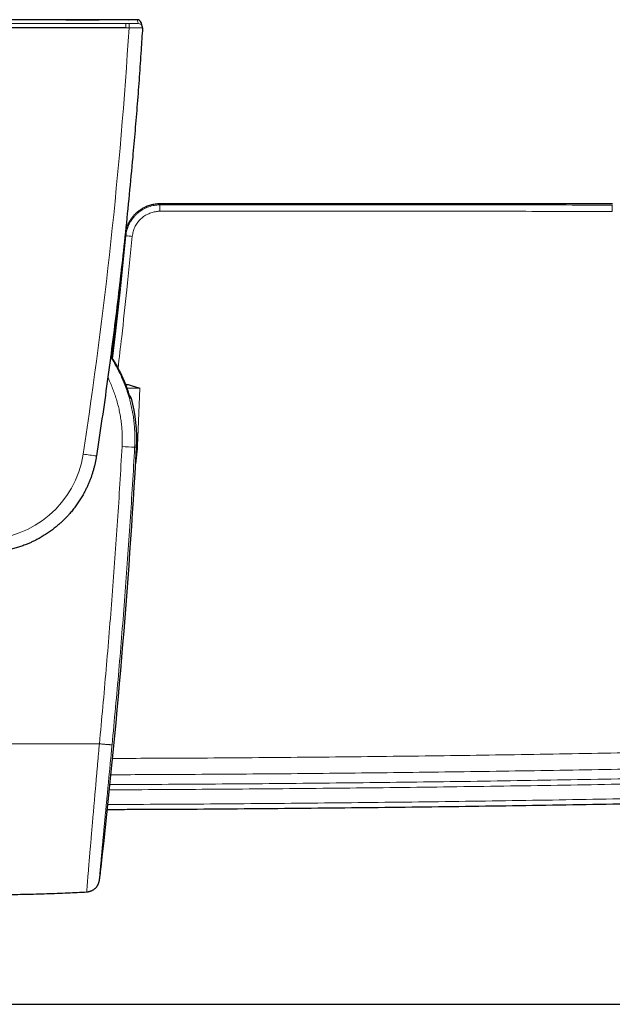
# Model space of a CAD drawing. Header units: millimetres. Extents: x 8 to 1162, y 12 to 2222.
# Tile 17 of 55: x 621 to 692, y 976 to 1094. Entities that reach past the tile are written whole.
import ezdxf

# ---------------------------------------------------------------- set-up
doc = ezdxf.new("R2010")
doc.units = ezdxf.units.MM

msp = doc.modelspace()

# ---------------------------------------------------------------- linework, layer by layer
at = {"color": 7, "linetype": 'Continuous', "lineweight": 30}
for p, q in [((634.32, 1093.82), (634.34, 1093.82)), ((623.01, 1092.85), (617.1, 1092.85)), ((634.03, 1092.86), (623.01, 1092.85)), ((636, 1093.03), (635.85, 1093.47)), ((634.1, 1049.9), (634.11, 1049.85)), ((634.1, 1049.89), (634.1, 1049.89)), ((634.7, 1048.66), (634.7, 1048.66)), ((597.79, 976.35), (713.1, 976.35))]:
    msp.add_line(p, q, dxfattribs=at)
at = {"color": 8, "linetype": 'Continuous', "lineweight": 0}
for p, q in [((634.43, 1092.86), (634.03, 1092.86)), ((635.72, 1049.85), (635.43, 1042.97)), ((635.09, 1042.82), (635.32, 1042.81)), ((635.33, 1042.97), (635.43, 1042.97))]:
    msp.add_line(p, q, dxfattribs=at)
at = {"color": 8, "linetype": 'Continuous', "lineweight": 0, "flags": 128}
for points in [[(635.53, 1093.37), (635.5, 1093.46), (635.47, 1093.54), (635.43, 1093.68), (635.38, 1093.81)], [(634.03, 1093.36), (634.13, 1093.36), (634.23, 1093.36), (634.33, 1093.36), (634.43, 1093.36)], [(634.43, 1092.86), (634.43, 1092.94), (634.43, 1093.01), (634.43, 1093.09), (634.43, 1093.15), (634.43, 1093.21), (634.43, 1093.26), (634.43, 1093.31), (634.43, 1093.34), (634.43, 1093.36), (634.43, 1093.36)], [(634.49, 1048.74), (634.49, 1048.74), (634.52, 1048.66)]]:
    msp.add_lwpolyline(points, dxfattribs=at)
at = {"color": 7, "linetype": 'Continuous', "lineweight": 30}
for centre, radius, start, end in [((635.38, 1093.31), 0.5, 18.7319, 90.0216), ((635.38, 1093.31), 0.5, 18.7324, 56.6126), ((635.53, 1092.87), 0.5, 356.4323, 18.6926), ((635.53, 1092.87), 0.5, 356.4323, 18.7106), ((617.1, 1043.83), 18.05, 19.6459, 33.0472), ((634.21, 1048.53), 0.5, 15.3849, 67.6866), ((617.1, 1043.83), 18.25, 356.7926, 15.3552), ((-247.85, 1092.3), 884.56, 353.53821, 356.79257)]:
    msp.add_arc(centre, radius, start, end, dxfattribs=at)
at = {"color": 8, "linetype": 'Continuous', "lineweight": 0}
for centre, radius, start, end in [((65.74, 1128.38), 569.79, 351.2796, 356.4254), ((635.53, 1092.87), 0.5, 18.6933, 90.0218), ((767.73, 1071.09), 129.62, 179.722, 180.0574), ((728.39, 1071.08), 36.32, 179.0077, 180.205), ((633.04, 1051.67), 16.4, 83.7967, 86.4799), ((633.93, 1050.29), 0.0619, 31.8122, 93.7886), ((617.1, 1043.81), 11.99, 188.7204, 351.2796), ((635.94, 1084.8), 43.37, 260.7206, 262.8317), ((638.68, 1127.62), 84.88, 266.5597, 267.5782)]:
    msp.add_arc(centre, radius, start, end, dxfattribs=at)
at = {"color": 7, "linetype": 'Continuous', "lineweight": 30}
for points, knots in [([(634.34, 1093.82), (633.08, 1093.82), (630.55, 1093.82), (626.77, 1093.82), (622.98, 1093.82), (619.65, 1093.82), (616.77, 1093.82), (614.35, 1093.82), (611.94, 1093.82), (609.52, 1093.82), (607.1, 1093.82), (604.69, 1093.82), (602.27, 1093.82), (600.66, 1093.82), (599.86, 1093.82)], [0, 0, 0, 0, 0.109831, 0.219669, 0.329528, 0.439395, 0.509466, 0.579539, 0.649617, 0.719697, 0.78977, 0.859843, 0.92992, 1, 1, 1, 1]), ([(626.86, 1093.82), (626.93, 1093.82), (627.82, 1093.82), (629.15, 1093.82), (630.4, 1093.82), (630.85, 1093.82)], [0, 0, 0, 0, 0.058573, 0.663876, 1, 1, 1, 1]), ([(635.24, 1093.82), (635.24, 1093.82), (635.21, 1093.82), (635.12, 1093.82), (634.98, 1093.82), (634.83, 1093.82), (634.66, 1093.82), (634.49, 1093.82), (634.39, 1093.82), (634.34, 1093.82)], [0, 0, 0, 0, 0.027637, 0.206812, 0.378889, 0.550917, 0.713081, 0.875229, 1, 1, 1, 1]), ([(635.47, 1093.8), (635.47, 1093.8), (635.46, 1093.81), (635.44, 1093.81), (635.43, 1093.81), (635.41, 1093.81), (635.4, 1093.81), (635.38, 1093.81), (635.35, 1093.81), (635.31, 1093.81), (635.28, 1093.82), (635.26, 1093.82), (635.25, 1093.82)], [0, 0, 0, 0, 0.016057, 0.063262, 0.112954, 0.170381, 0.245489, 0.355849, 0.558985, 0.757186, 0.945559, 1, 1, 1, 1]), ([(636.03, 1092.84), (635.97, 1091.95), (635.85, 1090), (635.64, 1086.99), (635.4, 1083.8), (635.14, 1080.61), (634.82, 1076.99), (634.44, 1072.95), (633.99, 1068.48), (633.5, 1064.02), (632.98, 1059.57), (632.42, 1055.11), (631.83, 1050.66), (631.2, 1046.21), (630.75, 1043.25), (630.53, 1041.77)], [0, 0, 0, 0, 0.051912, 0.114183, 0.176455, 0.238734, 0.301013, 0.388342, 0.475674, 0.563005, 0.650334, 0.737749, 0.825167, 0.912585, 1, 1, 1, 1]), ([(638.11, 1071.85), (638.01, 1071.85), (637.82, 1071.84), (637.53, 1071.81), (637.25, 1071.76), (636.98, 1071.69), (636.71, 1071.61), (636.41, 1071.49), (636.08, 1071.33), (635.73, 1071.12), (635.42, 1070.89), (635.13, 1070.63), (634.87, 1070.34), (634.64, 1070.04), (634.43, 1069.72), (634.27, 1069.4), (634.13, 1069.06), (634.04, 1068.79), (634.01, 1068.63), (634, 1068.58)], [0, 0, 0, 0, 0.051091, 0.10184, 0.152228, 0.20222, 0.251772, 0.300837, 0.373402, 0.444621, 0.51439, 0.582849, 0.650914, 0.71824, 0.784305, 0.848778, 0.912484, 0.975403, 1, 1, 1, 1]), ([(692.09, 1071.84), (691.03, 1071.84), (688.94, 1071.84), (685.82, 1071.84), (682.74, 1071.84), (679.7, 1071.84), (676.69, 1071.84), (673.77, 1071.85), (670.95, 1071.85), (668.22, 1071.85), (665.51, 1071.85), (662.84, 1071.85), (660.21, 1071.85), (657.6, 1071.85), (655.03, 1071.85), (652.5, 1071.85), (649.99, 1071.85), (647.53, 1071.85), (645.12, 1071.85), (642.76, 1071.85), (640.42, 1071.85), (638.88, 1071.85), (638.11, 1071.85)], [0, 0, 0, 0, 0.058461, 0.116237, 0.173331, 0.229741, 0.285467, 0.34051, 0.391782, 0.442447, 0.492504, 0.541955, 0.590798, 0.639035, 0.686664, 0.733687, 0.780102, 0.825911, 0.870311, 0.914126, 0.957356, 1, 1, 1, 1]), ([(633.42, 1063.4), (633.39, 1063.1), (633.17, 1060.94), (632.81, 1057.66), (632.47, 1054.67), (632.34, 1053.54)], [0, 0, 0, 0, 0.092182, 0.654373, 1, 1, 1, 1]), ([(632.23, 1053.71), (632.35, 1053.52), (632.62, 1053.11), (632.99, 1052.47), (633.35, 1051.77), (633.68, 1051.06), (633.88, 1050.57), (633.98, 1050.33)], [0, 0, 0, 0, 0.1763459, 0.3797883, 0.5862098, 0.7926317, 1, 1, 1, 1]), ([(633.73, 1050.82), (633.63, 1051.04), (633.43, 1051.5), (633.09, 1052.17), (632.73, 1052.83), (632.44, 1053.32), (632.26, 1053.59), (632.22, 1053.65)], [0, 0, 0, 0, 0.232554, 0.466114, 0.699675, 0.93659, 1, 1, 1, 1]), ([(634.29, 1049.32), (634.28, 1049.36), (634.25, 1049.45), (634.19, 1049.62), (634.11, 1049.83), (634.03, 1050.04), (633.94, 1050.28), (633.84, 1050.54), (633.76, 1050.72), (633.73, 1050.82)], [0, 0, 0, 0, 0.093883, 0.230611, 0.37402, 0.517846, 0.6613, 0.830642, 1, 1, 1, 1]), ([(633.93, 1050.33), (634.01, 1050.32), (634.18, 1050.31), (634.42, 1050.26), (634.68, 1050.19), (634.93, 1050.12), (635.28, 1050.01), (635.54, 1049.92), (635.72, 1049.85), (635.72, 1049.85)], [0, 0, 0, 0, 0.13144, 0.268873, 0.406335, 0.552902, 0.699484, 0.9932, 1, 1, 1, 1]), ([(633.98, 1050.33), (634.01, 1050.25), (634.07, 1050.09), (634.16, 1049.86), (634.23, 1049.64), (634.3, 1049.43), (634.36, 1049.26), (634.4, 1049.16), (634.41, 1049.12)], [0, 0, 0, 0, 0.173081, 0.346652, 0.519673, 0.691701, 0.864292, 1, 1, 1, 1]), ([(634.49, 1048.74), (634.49, 1048.74), (634.48, 1048.74), (634.48, 1048.75), (634.47, 1048.77), (634.46, 1048.8), (634.45, 1048.83), (634.44, 1048.88), (634.42, 1048.94), (634.39, 1049.01), (634.37, 1049.08), (634.34, 1049.17), (634.32, 1049.25), (634.3, 1049.3), (634.29, 1049.32)], [0, 0, 0, 0, 0.049732, 0.11113, 0.18325, 0.261371, 0.346151, 0.437055, 0.532277, 0.63053, 0.730869, 0.832568, 0.935034, 1, 1, 1, 1]), ([(634.46, 1048.96), (634.46, 1048.97), (634.45, 1049), (634.43, 1049.06), (634.41, 1049.1), (634.41, 1049.13)], [0, 0, 0, 0, 0.202978, 0.647472, 1, 1, 1, 1]), ([(630.53, 1041.77), (630.51, 1041.64), (630.47, 1041.37), (630.39, 1040.98), (630.3, 1040.59), (630.2, 1040.2), (630.08, 1039.81), (629.96, 1039.42), (629.82, 1039.04), (629.67, 1038.66), (629.5, 1038.27), (629.32, 1037.89), (629.13, 1037.51), (628.91, 1037.1), (628.64, 1036.65), (628.33, 1036.16), (627.99, 1035.69), (627.63, 1035.23), (627.29, 1034.83), (626.97, 1034.48), (626.67, 1034.18), (626.36, 1033.88), (626.01, 1033.57), (625.61, 1033.23), (625.16, 1032.88), (624.68, 1032.55), (624.19, 1032.23), (623.73, 1031.96), (623.31, 1031.74), (622.94, 1031.55), (622.55, 1031.38), (622.11, 1031.19), (621.62, 1031.01), (621.08, 1030.83), (620.52, 1030.67), (619.95, 1030.54), (619.39, 1030.43), (618.82, 1030.34), (618.26, 1030.28), (617.69, 1030.25), (617.17, 1030.23), (616.69, 1030.24), (616.26, 1030.26), (615.83, 1030.29), (615.35, 1030.35), (614.82, 1030.43), (614.26, 1030.53), (613.71, 1030.66), (613.16, 1030.82), (612.62, 1030.99), (612.08, 1031.19), (611.55, 1031.42), (611.02, 1031.67), (610.51, 1031.93), (610.02, 1032.22), (609.54, 1032.53), (609.08, 1032.85), (608.62, 1033.2), (608.18, 1033.57), (607.75, 1033.95), (607.34, 1034.36), (606.98, 1034.75), (606.67, 1035.11), (606.41, 1035.44), (606.15, 1035.77), (605.87, 1036.16), (605.59, 1036.6), (605.29, 1037.09), (605.01, 1037.6), (604.76, 1038.12), (604.55, 1038.6), (604.38, 1039.03), (604.24, 1039.41), (604.12, 1039.79), (604.01, 1040.18), (603.9, 1040.57), (603.81, 1040.97), (603.73, 1041.36), (603.69, 1041.63), (603.67, 1041.77)], [0, 0, 0, 0, 0.010376, 0.020761, 0.031216, 0.04167, 0.052161, 0.062652, 0.073213, 0.083784, 0.094736, 0.105687, 0.116681, 0.127675, 0.142523, 0.157397, 0.17246, 0.18755, 0.202696, 0.213648, 0.224599, 0.235593, 0.246587, 0.261435, 0.276309, 0.291372, 0.306462, 0.321608, 0.332559, 0.34351, 0.354503, 0.365497, 0.380344, 0.395218, 0.410281, 0.425371, 0.440516, 0.455168, 0.469821, 0.484575, 0.49933, 0.510544, 0.521757, 0.533017, 0.544276, 0.559421, 0.574073, 0.588726, 0.60348, 0.618235, 0.633203, 0.64817, 0.663247, 0.678324, 0.692976, 0.707628, 0.722383, 0.737138, 0.752106, 0.767073, 0.78215, 0.797227, 0.808178, 0.819129, 0.830123, 0.841117, 0.855964, 0.870838, 0.8859, 0.90099, 0.916135, 0.926521, 0.936916, 0.94738, 0.957845, 0.968346, 0.978847, 0.989419, 1, 1, 1, 1]), ([(711.57, 1000.63), (709.07, 1000.57), (702.6, 1000.42), (691.86, 1000.21), (679.35, 1000), (668.69, 999.86), (658.02, 999.74), (647.35, 999.64), (637.91, 999.58), (632.73, 999.57), (631.83, 999.57)], [0, 0, 0, 0, 0.09403, 0.243507, 0.404031, 0.564556, 0.644818, 0.805342, 0.965867, 1, 1, 1, 1]), ([(630.98, 991.85), (630.98, 991.85), (630.99, 991.91), (631.01, 992.07), (631.03, 992.31), (631.06, 992.53), (631.08, 992.69), (631.09, 992.75)], [0, 0, 0, 0, 0.01165, 0.290101, 0.568553, 0.83866, 1, 1, 1, 1]), ([(629.38, 989.76), (629.39, 989.76), (629.44, 989.77), (629.53, 989.78), (629.65, 989.8), (629.76, 989.83), (629.87, 989.87), (629.98, 989.91), (630.08, 989.96), (630.17, 990.02), (630.26, 990.08), (630.35, 990.15), (630.42, 990.22), (630.49, 990.3), (630.56, 990.37), (630.61, 990.45), (630.66, 990.52), (630.7, 990.59), (630.74, 990.66), (630.76, 990.72), (630.79, 990.77), (630.8, 990.82), (630.82, 990.86), (630.83, 990.9), (630.84, 990.94), (630.85, 990.97), (630.86, 991), (630.87, 991.03), (630.87, 991.06), (630.88, 991.09), (630.88, 991.13), (630.89, 991.17), (630.9, 991.22), (630.91, 991.29), (630.92, 991.37), (630.93, 991.45), (630.94, 991.54), (630.95, 991.64), (630.97, 991.73), (630.98, 991.8), (630.98, 991.84)], [0, 0, 0, 0, 0.004729, 0.02354, 0.04214, 0.060529, 0.078708, 0.096671, 0.114412, 0.13192, 0.149178, 0.166162, 0.182835, 0.19914, 0.21499, 0.230252, 0.244751, 0.258305, 0.270821, 0.282367, 0.293167, 0.303539, 0.313845, 0.32441, 0.335572, 0.347773, 0.36152, 0.377439, 0.396339, 0.418906, 0.448407, 0.487322, 0.544592, 0.618941, 0.686743, 0.750913, 0.818835, 0.884485, 0.948946, 1, 1, 1, 1]), ([(604.81, 989.76), (605.57, 989.72), (607.17, 989.64), (609.6, 989.55), (612.1, 989.48), (614.6, 989.44), (617.1, 989.42), (619.6, 989.44), (622.1, 989.48), (624.6, 989.55), (627.03, 989.64), (628.62, 989.72), (629.38, 989.76)], [0, 0, 0, 0, 0.093065, 0.194806, 0.296541, 0.398271, 0.5, 0.601728, 0.703459, 0.805194, 0.906935, 1, 1, 1, 1])]:
    msp.add_open_spline(points, degree=3, knots=knots, dxfattribs=at)
at = {"color": 8, "linetype": 'Continuous', "lineweight": 0}
for points, knots in [([(635.38, 1093.81), (635.38, 1093.81), (635.37, 1093.81), (635.32, 1093.81), (635.27, 1093.82), (635.24, 1093.82)], [0, 0, 0, 0, 0.35122, 0.702378, 1, 1, 1, 1]), ([(634.03, 1093.36), (632.62, 1093.36), (629.8, 1093.36), (625.57, 1093.36), (621.34, 1093.36), (618.52, 1093.36), (617.11, 1093.36)], [0, 0, 0, 0, 0.249897, 0.499826, 0.749827, 1, 1, 1, 1]), ([(634.03, 1093.36), (634.03, 1093.36), (634.03, 1093.36), (634.03, 1093.32), (634.03, 1093.28), (634.03, 1093.21), (634.03, 1093.14), (634.03, 1093.05), (634.03, 1092.96), (634.03, 1092.89), (634.03, 1092.86)], [0, 0, 0, 0, 0.1290878, 0.2543863, 0.3776317, 0.5, 0.6223683, 0.7456137, 0.8709122, 1, 1, 1, 1]), ([(634.43, 1093.36), (634.49, 1093.36), (634.61, 1093.36), (634.79, 1093.36), (634.96, 1093.36), (635.12, 1093.36), (635.25, 1093.37), (635.37, 1093.37), (635.45, 1093.37), (635.5, 1093.37), (635.53, 1093.37), (635.53, 1093.37), (635.53, 1093.37)], [0, 0, 0, 0, 0.107439, 0.214877, 0.32232, 0.429762, 0.537111, 0.644458, 0.751605, 0.858752, 0.929376, 1, 1, 1, 1]), ([(636.03, 1092.84), (636.03, 1092.84), (636.02, 1092.84), (636, 1092.84), (635.96, 1092.84), (635.91, 1092.84), (635.86, 1092.84), (635.79, 1092.84), (635.71, 1092.84), (635.63, 1092.84), (635.53, 1092.84), (635.43, 1092.84), (635.32, 1092.84), (635.21, 1092.84), (635.09, 1092.85), (634.96, 1092.85), (634.83, 1092.85), (634.7, 1092.85), (634.56, 1092.86), (634.47, 1092.86), (634.43, 1092.86)], [0, 0, 0, 0, 0.070165, 0.141206, 0.194036, 0.246867, 0.301236, 0.355605, 0.408518, 0.46143, 0.515886, 0.570342, 0.623284, 0.676227, 0.730713, 0.785198, 0.838129, 0.891059, 0.94553, 1, 1, 1, 1]), ([(634.05, 1068.04), (634.05, 1068.04), (634.06, 1068.16), (634.09, 1068.38), (634.17, 1068.72), (634.27, 1069.05), (634.4, 1069.37), (634.56, 1069.67), (634.75, 1069.96), (634.96, 1070.24), (635.19, 1070.5), (635.44, 1070.73), (635.71, 1070.95), (636, 1071.14), (636.3, 1071.3), (636.62, 1071.44), (636.94, 1071.55), (637.27, 1071.64), (637.57, 1071.69), (637.85, 1071.72), (638.02, 1071.72), (638.11, 1071.72), (638.11, 1071.72)], [0, 0, 0, 0, 0.00001, 0.057251, 0.114697, 0.172141, 0.22938, 0.286625, 0.344074, 0.401521, 0.458765, 0.516329, 0.574104, 0.631884, 0.689454, 0.745847, 0.802432, 0.859013, 0.915401, 0.957696, 0.99999, 1, 1, 1, 1]), ([(638.11, 1071.85), (638.11, 1071.85), (638.11, 1071.85), (638.11, 1071.81), (638.11, 1071.75), (638.11, 1071.72)], [0, 0, 0, 0, 0.221815, 0.61216, 1, 1, 1, 1]), ([(638.11, 1071.72), (640.24, 1071.72), (646.64, 1071.72), (657.31, 1071.72), (669.5, 1071.72), (681.09, 1071.72), (688.42, 1071.71), (692.08, 1071.71)], [0, 0, 0, 0, 0.118579, 0.355738, 0.592897, 0.796449, 1, 1, 1, 1]), ([(638.11, 1070.96), (638.04, 1070.96), (637.9, 1070.96), (637.67, 1070.94), (637.42, 1070.89), (637.16, 1070.83), (636.9, 1070.73), (636.64, 1070.62), (636.4, 1070.49), (636.16, 1070.34), (635.94, 1070.16), (635.74, 1069.97), (635.55, 1069.76), (635.38, 1069.54), (635.23, 1069.3), (635.1, 1069.05), (635, 1068.79), (634.91, 1068.53), (634.85, 1068.26), (634.82, 1068.07), (634.81, 1067.98)], [0, 0, 0, 0, 0.042033, 0.084067, 0.140622, 0.197369, 0.254121, 0.310685, 0.368146, 0.425816, 0.483476, 0.540922, 0.598209, 0.655699, 0.713186, 0.770469, 0.82775, 0.885235, 0.942719, 1, 1, 1, 1]), ([(692.07, 1070.95), (688.41, 1070.95), (681.09, 1070.96), (669.5, 1070.96), (657.3, 1070.96), (646.64, 1070.96), (640.24, 1070.96), (638.11, 1070.96)], [0, 0, 0, 0, 0.203551, 0.407103, 0.644261, 0.881421, 1, 1, 1, 1]), ([(632.46, 1053.34), (632.57, 1054.23), (632.89, 1057.01), (633.42, 1061.91), (633.83, 1065.92), (634.05, 1068.04)], [0, 0, 0, 0, 0.181545, 0.56753, 1, 1, 1, 1]), ([(634.81, 1067.98), (634.6, 1065.86), (634.19, 1061.85), (633.62, 1056.6), (633.25, 1053.48), (633.11, 1052.22)], [0, 0, 0, 0, 0.403776, 0.761512, 1, 1, 1, 1]), ([(633.94, 1068.04), (633.94, 1068.04), (633.97, 1068.04), (634.01, 1068.04), (634.05, 1068.04)], [0, 0, 0, 0, 0.329803, 1, 1, 1, 1]), ([(632.22, 1053.63), (632.35, 1053.42), (632.61, 1053), (632.98, 1052.35), (633.32, 1051.68), (633.64, 1050.99), (633.93, 1050.28), (634.19, 1049.56), (634.42, 1048.83), (634.61, 1048.1), (634.77, 1047.37), (634.91, 1046.63), (635.01, 1045.88), (635.08, 1045.12), (635.12, 1044.36), (635.13, 1043.59), (635.1, 1043.08), (635.09, 1042.82)], [0, 0, 0, 0, 0.0645782, 0.1306038, 0.196572, 0.2638032, 0.3310646, 0.3982957, 0.4662698, 0.5322416, 0.5982709, 0.6643001, 0.7302719, 0.7975101, 0.8647787, 0.9320169, 1, 1, 1, 1]), ([(633.59, 1042.9), (633.6, 1043.12), (633.62, 1043.58), (633.61, 1044.26), (633.58, 1044.94), (633.52, 1045.63), (633.42, 1046.32), (633.3, 1047.01), (633.15, 1047.69), (632.97, 1048.37), (632.76, 1049.02), (632.53, 1049.67), (632.27, 1050.3), (632.06, 1050.78), (631.92, 1051.05), (631.88, 1051.12)], [0, 0, 0, 0, 0.080242, 0.160555, 0.240867, 0.321109, 0.403707, 0.48638, 0.569054, 0.651651, 0.731964, 0.812347, 0.892729, 0.973042, 1, 1, 1, 1]), ([(635.72, 1049.85), (635.65, 1049.85), (635.51, 1049.85), (635.29, 1049.85), (635.08, 1049.85), (634.83, 1049.85), (634.54, 1049.85), (634.31, 1049.85), (634.18, 1049.85), (634.16, 1049.85)], [0, 0, 0, 0, 0.133498, 0.26738, 0.402438, 0.537894, 0.744428, 0.952394, 1, 1, 1, 1]), ([(634.52, 1048.66), (634.51, 1048.66), (634.51, 1048.67), (634.49, 1048.71), (634.47, 1048.77), (634.44, 1048.86), (634.41, 1048.97), (634.36, 1049.11), (634.32, 1049.22), (634.3, 1049.3), (634.29, 1049.32)], [0, 0, 0, 0, 0.135453, 0.271378, 0.406853, 0.54296, 0.679512, 0.815656, 0.955713, 1, 1, 1, 1]), ([(634.7, 1048.66), (634.69, 1048.66), (634.69, 1048.66), (634.67, 1048.66), (634.64, 1048.66), (634.58, 1048.66), (634.54, 1048.66), (634.52, 1048.66)], [0, 0, 0, 0, 0.177458, 0.384812, 0.592175, 0.79954, 1, 1, 1, 1]), ([(630.88, 1007.43), (631.02, 1008.9), (631.3, 1011.85), (631.69, 1016.28), (632.06, 1020.71), (632.41, 1025.14), (632.74, 1029.58), (633.05, 1034.02), (633.33, 1038.45), (633.5, 1041.42), (633.59, 1042.9)], [0, 0, 0, 0, 0.124965, 0.24993, 0.374909, 0.499888, 0.624909, 0.74993, 0.874965, 1, 1, 1, 1]), ([(635.09, 1042.82), (635.01, 1041.34), (634.84, 1038.38), (634.55, 1033.94), (634.25, 1029.5), (633.92, 1025.06), (633.58, 1020.62), (633.21, 1016.18), (632.81, 1011.75), (632.53, 1008.8), (632.39, 1007.32)], [0, 0, 0, 0, 0.124965, 0.249931, 0.37491, 0.499889, 0.62491, 0.749931, 0.874965, 1, 1, 1, 1]), ([(635.43, 1042.97), (635.42, 1042.72), (635.39, 1042.21), (635.31, 1041.46), (635.24, 1040.96), (635.2, 1040.71)], [0, 0, 0, 0, 0.335858, 0.671862, 1, 1, 1, 1]), ([(629.38, 989.77), (629.38, 989.76), (629.38, 989.76), (629.38, 989.78), (629.38, 989.83), (629.39, 989.91), (629.39, 990.03), (629.4, 990.17), (629.42, 990.35), (629.43, 990.56), (629.45, 990.8), (629.47, 991.07), (629.49, 991.36), (629.52, 991.68), (629.55, 992.04), (629.58, 992.43), (629.61, 992.84), (629.65, 993.28), (629.69, 993.74), (629.73, 994.22), (629.77, 994.72), (629.82, 995.25), (629.87, 995.81), (629.92, 996.39), (629.97, 997), (630.02, 997.62), (630.08, 998.25), (630.13, 998.9), (630.19, 999.56), (630.25, 1000.24), (630.31, 1000.94), (630.37, 1001.65), (630.44, 1002.38), (630.5, 1003.11), (630.56, 1003.83), (630.62, 1004.54), (630.69, 1005.26), (630.75, 1005.98), (630.81, 1006.7), (630.86, 1007.18), (630.88, 1007.43)], [0, 0, 0, 0, 0.003559, 0.030246, 0.056933, 0.083597, 0.111037, 0.138502, 0.165967, 0.193408, 0.220043, 0.246701, 0.273359, 0.299994, 0.3274, 0.354831, 0.382262, 0.409668, 0.436352, 0.463058, 0.489764, 0.516448, 0.543898, 0.571372, 0.598848, 0.626298, 0.653118, 0.679961, 0.706804, 0.733624, 0.761217, 0.788835, 0.816453, 0.844046, 0.870004, 0.896004, 0.922024, 0.948044, 0.974043, 1, 1, 1, 1]), ([(632.39, 1007.32), (632.39, 1007.32), (632.38, 1007.32), (632.34, 1007.32), (632.27, 1007.32), (632.19, 1007.32), (632.08, 1007.33), (631.95, 1007.34), (631.8, 1007.35), (631.63, 1007.36), (631.46, 1007.38), (631.27, 1007.39), (631.08, 1007.41), (630.94, 1007.42), (630.88, 1007.43)], [0, 0, 0, 0, 0.083333, 0.166666, 0.25, 0.333333, 0.416666, 0.499999, 0.583333, 0.666666, 0.75, 0.833333, 0.916667, 1, 1, 1, 1]), ([(632.39, 1007.32), (632.37, 1007.1), (632.33, 1006.66), (632.27, 1006), (632.2, 1005.35), (632.14, 1004.69), (632.08, 1004.04), (632.01, 1003.38), (631.95, 1002.73), (631.89, 1002.08), (631.83, 1001.44), (631.77, 1000.81), (631.71, 1000.18), (631.65, 999.56), (631.59, 998.95), (631.53, 998.37), (631.48, 997.81), (631.43, 997.27), (631.38, 996.75), (631.33, 996.24), (631.29, 995.75), (631.24, 995.28), (631.2, 994.83), (631.16, 994.4), (631.12, 994), (631.09, 993.63), (631.06, 993.29), (631.03, 992.96), (631, 992.66), (630.97, 992.38), (630.95, 992.13), (630.93, 991.91), (630.92, 991.72), (630.91, 991.56), (630.9, 991.43), (630.89, 991.32), (630.88, 991.24), (630.88, 991.19), (630.89, 991.17), (630.89, 991.18), (630.9, 991.22), (630.91, 991.29), (630.92, 991.38), (630.94, 991.51), (630.96, 991.66), (630.97, 991.78), (630.98, 991.85)], [0, 0, 0, 0, 0.021822, 0.043652, 0.065473, 0.087614, 0.109765, 0.131906, 0.154495, 0.177085, 0.19983, 0.222576, 0.245812, 0.269049, 0.292454, 0.315859, 0.338327, 0.360794, 0.383417, 0.40604, 0.429152, 0.452263, 0.475542, 0.498821, 0.52124, 0.543659, 0.566234, 0.588808, 0.611873, 0.634939, 0.658173, 0.681408, 0.703848, 0.726289, 0.748885, 0.77148, 0.794571, 0.817662, 0.840924, 0.864186, 0.886713, 0.909241, 0.931925, 0.95461, 0.977793, 1, 1, 1, 1]), ([(632.45, 1005.68), (635.46, 1005.7), (642.55, 1005.72), (653.7, 1005.81), (665.92, 1005.93), (678.13, 1006.09), (690.35, 1006.29), (702.58, 1006.52), (710.72, 1006.7), (714.8, 1006.79)], [0, 0, 0, 0, 0.109728, 0.258029, 0.406329, 0.554725, 0.70312, 0.851516, 1, 1, 1, 1]), ([(714.82, 1004.85), (710.76, 1004.76), (702.62, 1004.57), (690.41, 1004.34), (678.2, 1004.15), (665.99, 1003.99), (653.77, 1003.86), (642.53, 1003.78), (635.36, 1003.75), (632.26, 1003.74)], [0, 0, 0, 0, 0.147889, 0.295779, 0.443668, 0.591557, 0.739455, 0.887353, 1, 1, 1, 1]), ([(632.14, 1002.57), (632.34, 1002.57), (636.81, 1002.58), (645.54, 1002.63), (658.34, 1002.74), (671.14, 1002.89), (683.93, 1003.08), (696.73, 1003.31), (707.39, 1003.53), (713.79, 1003.68), (715.92, 1003.73)], [0, 0, 0, 0, 0.007258, 0.159987, 0.312717, 0.465446, 0.618176, 0.770905, 0.923636, 1, 1, 1, 1]), ([(715.93, 1003.11), (713.8, 1003.06), (707.4, 1002.91), (696.74, 1002.68), (683.94, 1002.45), (671.14, 1002.27), (658.35, 1002.12), (645.55, 1002.01), (636.79, 1001.96), (632.3, 1001.94), (632.07, 1001.94)], [0, 0, 0, 0, 0.0763035, 0.2289106, 0.3815192, 0.5341263, 0.6867348, 0.8393419, 0.9919505, 1, 1, 1, 1]), ([(631.89, 1000.19), (632.78, 1000.2), (637.93, 1000.21), (647.35, 1000.27), (658.01, 1000.37), (668.68, 1000.49), (679.34, 1000.63), (691.85, 1000.84), (704.06, 1001.08), (712, 1001.27), (715.98, 1001.36)], [0, 0, 0, 0, 0.031564, 0.183776, 0.335991, 0.412097, 0.564311, 0.716524, 0.858261, 1, 1, 1, 1])]:
    msp.add_open_spline(points, degree=3, knots=knots, dxfattribs=at)
msp.add_open_spline([(630.88, 1007.43), (629.73, 1007.43), (627.43, 1007.42), (623.99, 1007.42), (620.54, 1007.42), (618.25, 1007.42), (617.1, 1007.42)], degree=3, dxfattribs=at)

doc.saveas('drawing.dxf')
